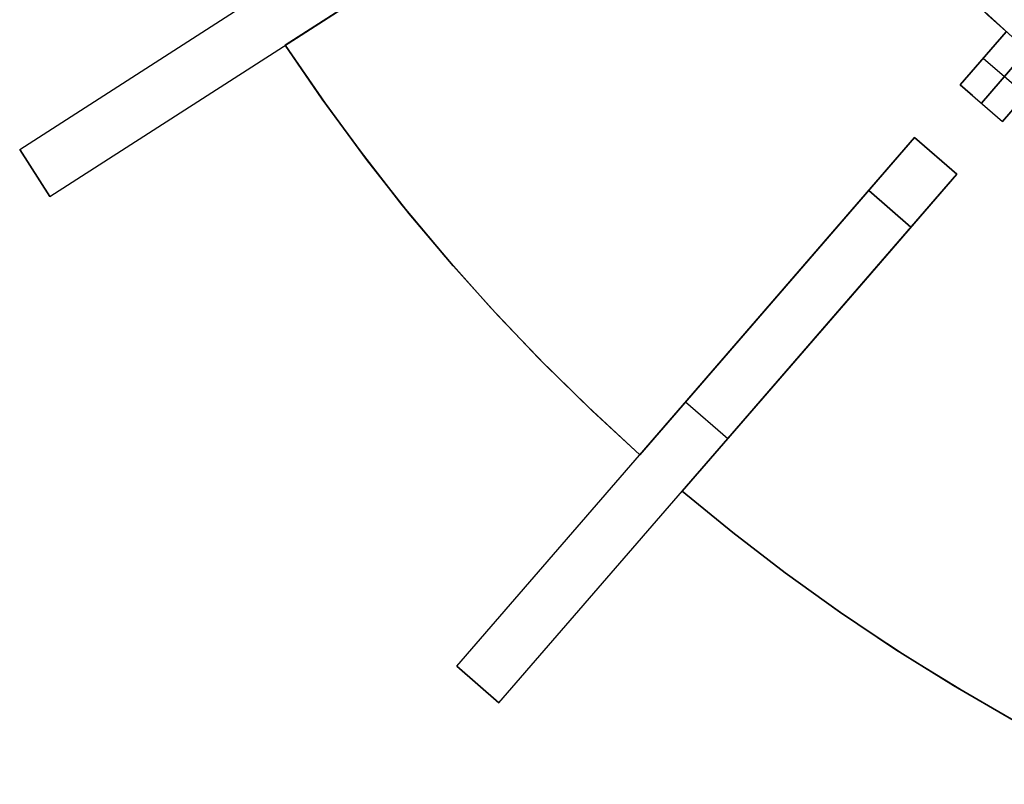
# Model space of a CAD drawing. Header units: millimetres. Extents: x 220 to 1240, y -2940 to -1929.
# Tile 1 of 59: x 298 to 509, y -2841 to -2677. Entities that reach past the tile are written whole.
import ezdxf

# ---------------------------------------------------------------- set-up
doc = ezdxf.new("R2010")
doc.units = ezdxf.units.MM

msp = doc.modelspace()

# ---------------------------------------------------------------- linework, layer by layer
at = {"extrusion": (1.51515e-05, -2.17846e-06, 1)}
msp.add_lwpolyline([(413.37, -2341.54), (410.35, -2352.55), (407.7, -2363.66), (405.44, -2374.86), (403.57, -2386.13), (402.09, -2397.46), (401.01, -2408.83), (400.32, -2420.23), (400.02, -2431.65), (400.12, -2443.08), (400.61, -2454.49), (401.5, -2465.88), (402.78, -2477.23), (404.46, -2488.53), (406.52, -2499.76), (408.97, -2510.92), (411.81, -2521.99), (415.03, -2532.95), (418.63, -2543.79), (422.59, -2554.5), (426.93, -2565.07), (431.63, -2575.48), (436.69, -2585.72), (442.1, -2595.78), (447.85, -2605.65), (453.95, -2615.32), (460.37, -2624.76), (467.12, -2633.98), (474.18, -2642.96), (481.55, -2651.69), (489.21, -2660.16), (497.17, -2668.36), (505.4, -2676.28), (513.9, -2683.91), (522.66, -2691.24), (531.67, -2698.26), (540.92, -2704.97), (550.4, -2711.35), (560.08, -2717.4), (569.98, -2723.11), (580.06, -2728.48), (590.33, -2733.49), (600.76, -2738.15), (611.34, -2742.44), (622.07, -2746.36), (632.93, -2749.91), (643.91, -2753.08), (654.98, -2755.87), (666.15, -2758.27), (677.4, -2760.29), (688.7, -2761.91), (700.06, -2763.15), (711.45, -2763.99), (722.87, -2764.43), (734.29, -2764.48), (745.71, -2764.13), (757.11, -2763.39), (768.47, -2762.26), (779.8, -2760.73), (791.06, -2758.81), (802.24, -2756.51), (813.35, -2753.81), (824.35, -2750.74), (835.24, -2747.28), (846, -2743.45), (856.62, -2739.25), (867.09, -2734.69), (877.4, -2729.76), (887.53, -2724.48), (897.47, -2718.86), (907.21, -2712.89), (916.74, -2706.59), (926.05, -2699.97), (935.12, -2693.02), (943.94, -2685.77), (952.51, -2678.21), (960.81, -2670.36), (968.84, -2662.23), (976.58, -2653.83), (984.02, -2645.17), (991.16, -2636.25), (997.99, -2627.09), (1004.49, -2617.7), (1010.67, -2608.09), (1016.51, -2598.27), (1022, -2588.26), (1027.15, -2578.06), (1031.94, -2567.69), (1036.37, -2557.16), (1040.43, -2546.48), (1044.12, -2535.67), (1047.43, -2524.74), (1050.36, -2513.7), (1052.91, -2502.56), (1055.08, -2491.34), (1056.85, -2480.06), (1058.23, -2468.72), (1059.22, -2457.34), (1059.81, -2445.93), (1060.01, -2434.51)], dxfattribs=at)
at = {"extrusion": (-1.51515e-05, 2.17846e-06, 1)}
for points in [[(1059.99, -2434.51), (1059.8, -2445.93), (1059.2, -2457.34), (1058.22, -2468.72), (1056.84, -2480.06), (1055.06, -2491.34), (1052.9, -2502.56), (1050.35, -2513.69), (1047.42, -2524.74), (1044.11, -2535.67), (1040.42, -2546.48), (1036.36, -2557.16), (1031.93, -2567.69), (1027.14, -2578.06), (1021.99, -2588.25), (1016.49, -2598.27), (1010.65, -2608.09), (1004.48, -2617.7), (997.97, -2627.09), (991.15, -2636.25), (984.01, -2645.16), (976.57, -2653.83), (968.83, -2662.23), (960.8, -2670.36), (952.5, -2678.21), (943.93, -2685.77), (935.11, -2693.02), (926.04, -2699.96), (916.73, -2706.59), (907.2, -2712.89), (897.46, -2718.86), (887.52, -2724.48), (877.39, -2729.76), (867.08, -2734.69), (856.61, -2739.25), (845.99, -2743.45), (835.22, -2747.28), (824.34, -2750.73), (813.33, -2753.81), (802.23, -2756.5), (791.04, -2758.81), (779.78, -2760.73), (768.46, -2762.26), (757.1, -2763.39), (745.7, -2764.13), (734.28, -2764.48), (722.85, -2764.43), (711.44, -2763.98), (700.05, -2763.15), (688.69, -2761.91), (677.38, -2760.29), (666.14, -2758.27), (654.97, -2755.87), (643.89, -2753.08), (632.92, -2749.91), (622.06, -2746.36), (611.33, -2742.43), (600.75, -2738.14), (590.31, -2733.49), (580.05, -2728.47), (569.97, -2723.11), (560.07, -2717.4), (550.38, -2711.35), (540.91, -2704.96), (531.66, -2698.26), (522.65, -2691.23), (513.89, -2683.9), (505.39, -2676.28), (497.15, -2668.36), (489.2, -2660.16), (481.53, -2651.69), (474.17, -2642.96), (467.1, -2633.98), (460.36, -2624.76), (453.93, -2615.31), (447.84, -2605.65), (442.09, -2595.78), (436.68, -2585.72), (431.62, -2575.48), (426.92, -2565.07), (422.58, -2554.5), (418.61, -2543.79), (415.02, -2532.95), (411.8, -2521.98), (408.96, -2510.92), (406.51, -2499.76), (404.45, -2488.53), (402.77, -2477.23), (401.49, -2465.88), (400.6, -2454.49), (400.11, -2443.07), (400.01, -2431.65), (400.3, -2420.23), (400.99, -2408.83), (402.08, -2397.46), (403.56, -2386.13), (405.43, -2374.86), (407.69, -2363.66), (410.33, -2352.55), (413.36, -2341.54)], [(1060, -2434.51), (1059.8, -2445.93), (1059.21, -2457.34), (1058.22, -2468.72), (1056.84, -2480.06), (1055.07, -2491.34), (1052.91, -2502.56), (1050.36, -2513.7), (1047.43, -2524.74), (1044.11, -2535.67), (1040.42, -2546.48), (1036.36, -2557.16), (1031.93, -2567.69), (1027.14, -2578.06), (1022, -2588.26), (1016.5, -2598.27), (1010.66, -2608.09), (1004.49, -2617.7), (997.98, -2627.09), (991.16, -2636.25), (984.02, -2645.17), (976.57, -2653.83), (968.83, -2662.23), (960.81, -2670.36), (952.51, -2678.21), (943.94, -2685.77), (935.12, -2693.02), (926.04, -2699.96), (916.74, -2706.59), (907.21, -2712.89), (897.47, -2718.86), (887.53, -2724.48), (877.4, -2729.76), (867.09, -2734.69), (856.62, -2739.25), (845.99, -2743.45), (835.23, -2747.28), (824.34, -2750.74), (813.34, -2753.81), (802.24, -2756.5), (791.05, -2758.81), (779.79, -2760.73), (768.47, -2762.26), (757.1, -2763.39), (745.7, -2764.13), (734.29, -2764.48), (722.86, -2764.43), (711.45, -2763.99), (700.06, -2763.15), (688.7, -2761.91), (677.39, -2760.29), (666.15, -2758.27), (654.98, -2755.87), (643.9, -2753.08), (632.93, -2749.91), (622.07, -2746.36), (611.34, -2742.44), (600.75, -2738.14), (590.32, -2733.49), (580.06, -2728.48), (569.97, -2723.11), (560.08, -2717.4), (550.39, -2711.35), (540.92, -2704.96), (531.67, -2698.26), (522.66, -2691.24), (513.9, -2683.91), (505.4, -2676.28), (497.16, -2668.36), (489.21, -2660.16), (481.54, -2651.69), (474.17, -2642.96), (467.11, -2633.98), (460.37, -2624.76), (453.94, -2615.32), (447.85, -2605.65), (442.1, -2595.78), (436.69, -2585.72), (431.63, -2575.48), (426.93, -2565.07), (422.59, -2554.5), (418.62, -2543.79), (415.03, -2532.95), (411.81, -2521.99), (408.97, -2510.92), (406.52, -2499.76), (404.45, -2488.53), (402.78, -2477.23), (401.5, -2465.88), (400.61, -2454.49), (400.11, -2443.08), (400.01, -2431.65), (400.31, -2420.23), (401, -2408.83), (402.09, -2397.46), (403.57, -2386.13), (405.44, -2374.86), (407.7, -2363.66), (410.34, -2352.55), (413.37, -2341.54)]]:
    msp.add_lwpolyline(points, dxfattribs=at)
for points in [[(400.45, -2451.68), (401.24, -2463.11), (402.43, -2474.5), (404.02, -2485.85), (406, -2497.13), (408.37, -2508.34), (411.12, -2519.46), (414.26, -2530.47), (417.78, -2541.37), (421.68, -2552.15), (425.95, -2562.78), (430.58, -2573.25), (435.58, -2583.56), (440.93, -2593.69), (446.63, -2603.62), (452.67, -2613.36), (459.04, -2622.87), (465.74, -2632.17), (472.76, -2641.22), (480.09, -2650.02), (487.72, -2658.56), (495.64, -2666.84), (503.85, -2674.83), (512.33, -2682.54)], [(400.45, -2451.68), (401.24, -2463.11), (402.43, -2474.5), (404.02, -2485.85), (406, -2497.13), (408.37, -2508.34), (411.12, -2519.46), (414.26, -2530.47), (417.78, -2541.37), (421.68, -2552.15), (425.95, -2562.78), (430.58, -2573.25), (435.58, -2583.56), (440.93, -2593.69), (446.63, -2603.62), (452.67, -2613.36), (459.04, -2622.87), (465.74, -2632.17), (472.76, -2641.22), (480.09, -2650.02), (487.72, -2658.56), (495.64, -2666.84), (503.85, -2674.83), (512.33, -2682.54)], [(513.9, -2683.91), (505.39, -2676.28), (497.16, -2668.36), (489.21, -2660.16), (481.54, -2651.69), (474.17, -2642.96), (467.11, -2633.98), (460.36, -2624.76), (453.94, -2615.32), (447.85, -2605.65), (442.09, -2595.78), (436.68, -2585.72), (431.63, -2575.48), (426.93, -2565.07), (422.59, -2554.5), (418.62, -2543.79), (415.02, -2532.95), (411.81, -2521.99), (408.97, -2510.92), (406.52, -2499.76), (404.45, -2488.53), (402.78, -2477.23), (401.49, -2465.88), (400.61, -2454.49)], [(297.72, -2705.19), (423.9, -2624.09)], [(304.2, -2715.28), (430.39, -2634.19)], [(354.71, -2682.82), (405.15, -2650.41)], [(405.15, -2650.41), (354.71, -2682.82)], [(354.71, -2682.82), (405.15, -2650.41)], [(405.15, -2650.41), (354.71, -2682.82)], [(354.71, -2682.82), (405.15, -2650.41)], [(405.15, -2650.41), (354.71, -2682.82)], [(509.36, -2679.98), (499.54, -2691.31)], [(499.54, -2691.31), (509.36, -2679.98)], [(430.8, -2770.64), (420.5, -2761.18), (410.38, -2751.28), (400.45, -2740.94), (390.76, -2730.17), (381.31, -2718.96), (372.13, -2707.33), (363.26, -2695.28), (354.71, -2682.82)], [(354.71, -2682.82), (363.26, -2695.28), (372.13, -2707.33), (381.31, -2718.96), (390.76, -2730.17), (400.45, -2740.94), (410.38, -2751.28), (420.5, -2761.18), (430.8, -2770.64)], [(430.8, -2770.64), (419.69, -2760.4), (409.03, -2749.91), (398.82, -2739.17), (389.07, -2728.22), (379.79, -2717.09), (370.97, -2705.79), (362.61, -2694.36), (354.71, -2682.82)], [(430.8, -2770.64), (419.69, -2760.4), (409.03, -2749.91), (398.82, -2739.17), (389.07, -2728.22), (379.79, -2717.09), (370.97, -2705.79), (362.61, -2694.36), (354.71, -2682.82)], [(354.71, -2682.82), (362.61, -2694.36), (370.97, -2705.79), (379.79, -2717.09), (389.07, -2728.22), (398.82, -2739.17), (409.03, -2749.91), (419.69, -2760.4), (430.8, -2770.64)], [(354.71, -2682.82), (362.61, -2694.36), (370.97, -2705.79), (379.79, -2717.09), (389.07, -2728.22), (398.82, -2739.17), (409.03, -2749.91), (419.69, -2760.4), (430.8, -2770.64)], [(430.8, -2770.64), (420.5, -2761.18), (410.38, -2751.28), (400.45, -2740.94), (390.76, -2730.17), (381.31, -2718.96), (372.13, -2707.33), (363.26, -2695.28), (354.71, -2682.82)], [(354.71, -2682.82), (362.61, -2694.36), (370.97, -2705.79), (379.79, -2717.09), (389.07, -2728.22), (398.82, -2739.17), (409.03, -2749.91), (419.69, -2760.4), (430.8, -2770.64)], [(354.71, -2682.82), (362.61, -2694.36), (370.97, -2705.79), (379.79, -2717.09), (389.07, -2728.22), (398.82, -2739.17), (409.03, -2749.91), (419.69, -2760.4), (430.8, -2770.64)], [(504.07, -2695.24), (513.9, -2683.91)], [(513.9, -2683.91), (504.07, -2695.24)], [(513.52, -2693.5), (504.45, -2685.64)], [(513.52, -2693.5), (504.45, -2685.64)], [(508.61, -2699.17), (518.43, -2687.83)], [(518.43, -2687.83), (508.61, -2699.17)], [(499.54, -2691.31), (508.61, -2699.17)], [(499.54, -2691.31), (508.61, -2699.17)], [(502.16, -2693.58), (499.54, -2691.31)], [(391.49, -2816.01), (489.72, -2702.65)], [(489.72, -2702.65), (470.07, -2725.32)], [(470.07, -2725.32), (489.72, -2702.65)], [(489.72, -2702.65), (470.07, -2725.32)], [(470.07, -2725.32), (489.72, -2702.65)], [(489.72, -2702.65), (470.07, -2725.32)], [(470.07, -2725.32), (489.72, -2702.65)], [(489.72, -2702.65), (498.78, -2710.51)], [(489.72, -2702.65), (498.78, -2710.51)], [(489.72, -2702.65), (498.78, -2710.51)], [(489.72, -2702.65), (498.78, -2710.51)], [(489.72, -2702.65), (498.78, -2710.51)], [(489.72, -2702.65), (498.78, -2710.51)], [(489.72, -2702.65), (498.78, -2710.51)], [(489.72, -2702.65), (498.78, -2710.51)], [(498.78, -2710.51), (489.72, -2702.65)], [(498.78, -2710.51), (489.72, -2702.65)], [(498.78, -2710.51), (489.72, -2702.65)], [(498.78, -2710.51), (489.72, -2702.65)], [(498.78, -2710.51), (489.72, -2702.65)], [(297.72, -2705.19), (304.2, -2715.28)], [(297.72, -2705.19), (304.2, -2715.28)], [(304.2, -2715.28), (297.72, -2705.19)], [(304.2, -2715.28), (297.72, -2705.19)], [(400.56, -2823.87), (498.78, -2710.51)], [(479.14, -2733.18), (498.78, -2710.51)], [(498.78, -2710.51), (479.14, -2733.18)], [(479.14, -2733.18), (498.78, -2710.51)], [(498.78, -2710.51), (479.14, -2733.18)], [(479.14, -2733.18), (498.78, -2710.51)], [(498.78, -2710.51), (479.14, -2733.18)], [(479.89, -2713.98), (488.96, -2721.84)], [(479.89, -2713.98), (488.96, -2721.84)], [(488.96, -2721.84), (479.89, -2713.98)], [(488.96, -2721.84), (479.89, -2713.98)], [(470.07, -2725.32), (430.8, -2770.64)], [(430.8, -2770.64), (470.07, -2725.32)], [(470.07, -2725.32), (430.8, -2770.64)], [(430.8, -2770.64), (470.07, -2725.32)], [(470.07, -2725.32), (430.8, -2770.64)], [(430.8, -2770.64), (470.07, -2725.32)], [(439.87, -2778.49), (479.14, -2733.18)], [(479.14, -2733.18), (439.87, -2778.49)], [(439.87, -2778.49), (479.14, -2733.18)], [(479.14, -2733.18), (439.87, -2778.49)], [(439.87, -2778.49), (479.14, -2733.18)], [(479.14, -2733.18), (439.87, -2778.49)], [(440.6, -2759.33), (449.67, -2767.19)], [(440.6, -2759.33), (449.67, -2767.19)], [(537.62, -2841.31), (525.07, -2835.14), (512.57, -2828.49), (500.14, -2821.37), (487.79, -2813.77), (475.57, -2805.68), (463.49, -2797.1), (451.58, -2788.04), (439.87, -2778.49)], [(537.62, -2841.31), (525.07, -2835.14), (512.57, -2828.49), (500.14, -2821.37), (487.79, -2813.77), (475.57, -2805.68), (463.49, -2797.1), (451.58, -2788.04), (439.87, -2778.49)], [(537.62, -2841.31), (524.07, -2834.63), (510.89, -2827.56), (498.07, -2820.13), (485.63, -2812.38), (473.59, -2804.31), (461.94, -2795.96), (450.7, -2787.34), (439.87, -2778.49)], [(537.62, -2841.31), (524.07, -2834.63), (510.89, -2827.56), (498.07, -2820.13), (485.63, -2812.38), (473.59, -2804.31), (461.94, -2795.96), (450.7, -2787.34), (439.87, -2778.49)], [(439.87, -2778.49), (450.7, -2787.34), (461.94, -2795.96), (473.59, -2804.31), (485.63, -2812.38), (498.07, -2820.13), (510.89, -2827.56), (524.07, -2834.63), (537.62, -2841.31)], [(439.87, -2778.49), (450.7, -2787.34), (461.94, -2795.96), (473.59, -2804.31), (485.63, -2812.38), (498.07, -2820.13), (510.89, -2827.56), (524.07, -2834.63), (537.62, -2841.31)], [(537.62, -2841.31), (525.07, -2835.14), (512.57, -2828.49), (500.14, -2821.37), (487.79, -2813.77), (475.57, -2805.68), (463.49, -2797.1), (451.58, -2788.04), (439.87, -2778.49)], [(439.87, -2778.49), (450.7, -2787.34), (461.94, -2795.96), (473.59, -2804.31), (485.63, -2812.38), (498.07, -2820.13), (510.89, -2827.56), (524.07, -2834.63), (537.62, -2841.31)], [(439.87, -2778.49), (450.7, -2787.34), (461.94, -2795.96), (473.59, -2804.31), (485.63, -2812.38), (498.07, -2820.13), (510.89, -2827.56), (524.07, -2834.63), (537.62, -2841.31)], [(391.49, -2816.01), (400.56, -2823.87)], [(391.49, -2816.01), (400.56, -2823.87)], [(400.56, -2823.87), (391.49, -2816.01)], [(400.56, -2823.87), (391.49, -2816.01)]]:
    msp.add_lwpolyline(points)
at = {"extrusion": (0.75575, -0.654861, -2.11498e-15)}
msp.add_lwpolyline([(-1661.83, -498), (-1663.88, -497.97), (-1665.92, -497.87), (-1667.97, -497.69), (-1670, -497.45), (-1672.02, -497.13), (-1674.04, -496.75), (-1676.04, -496.3), (-1678.02, -495.78), (-1679.98, -495.19), (-1681.92, -494.54), (-1683.84, -493.82), (-1685.73, -493.04), (-1687.6, -492.19), (-1689.43, -491.28), (-1691.24, -490.3), (-1693, -489.27), (-1694.74, -488.18), (-1696.43, -487.02), (-1698.08, -485.81), (-1699.7, -484.55), (-1701.26, -483.23), (-1702.78, -481.86), (-1704.26, -480.43), (-1705.68, -478.96), (-1707.05, -477.44), (-1708.37, -475.87), (-1709.64, -474.26), (-1710.85, -472.61), (-1712, -470.91), (-1713.1, -469.18), (-1714.13, -467.41), (-1715.1, -465.61), (-1716.01, -463.77), (-1716.86, -461.91), (-1717.65, -460.02), (-1718.37, -458.1), (-1719.02, -456.16), (-1719.6, -454.19), (-1720.12, -452.21), (-1720.57, -450.21), (-1720.96, -448.2), (-1721.27, -446.17), (-1721.52, -444.14), (-1721.69, -442.1), (-1721.79, -440.05), (-1721.83, -438)], dxfattribs=at)
at = {"extrusion": (0.75575, -0.654861, 6.3543e-15)}
msp.add_lwpolyline([(-1721.83, 161.99), (-1721.79, 164.04), (-1721.69, 166.09), (-1721.52, 168.13), (-1721.27, 170.16), (-1720.96, 172.19), (-1720.57, 174.2), (-1720.12, 176.2), (-1719.6, 178.18), (-1719.02, 180.15), (-1718.37, 182.09), (-1717.65, 184.01), (-1716.86, 185.9), (-1716.01, 187.76), (-1715.1, 189.6), (-1714.13, 191.4), (-1713.1, 193.17), (-1712, 194.9), (-1710.85, 196.6), (-1709.64, 198.25), (-1708.37, 199.86), (-1707.05, 201.43), (-1705.68, 202.95), (-1704.26, 204.42), (-1702.78, 205.85), (-1701.26, 207.22), (-1699.7, 208.54), (-1698.08, 209.8), (-1696.43, 211.01), (-1694.74, 212.17), (-1693, 213.26), (-1691.24, 214.29), (-1689.43, 215.27), (-1687.6, 216.18), (-1685.73, 217.03), (-1683.84, 217.81), (-1681.92, 218.53), (-1679.98, 219.18), (-1678.02, 219.77), (-1676.04, 220.29), (-1674.04, 220.74), (-1672.02, 221.12), (-1670, 221.44), (-1667.97, 221.68), (-1665.92, 221.86), (-1663.88, 221.96), (-1661.83, 221.99)], dxfattribs=at)
at = {"extrusion": (0.75575, -0.654861, -3.76285e-15)}
msp.add_lwpolyline([(-1661.83, -498), (-1663.88, -497.97), (-1665.92, -497.87), (-1667.97, -497.69), (-1670, -497.45), (-1672.02, -497.13), (-1674.04, -496.75), (-1676.04, -496.3), (-1678.02, -495.78), (-1679.98, -495.19), (-1681.92, -494.54), (-1683.84, -493.82), (-1685.73, -493.04), (-1687.6, -492.19), (-1689.43, -491.28), (-1691.24, -490.3), (-1693, -489.27), (-1694.74, -488.18), (-1696.43, -487.02), (-1698.08, -485.81), (-1699.7, -484.55), (-1701.26, -483.23), (-1702.78, -481.86), (-1704.26, -480.43), (-1705.68, -478.96), (-1707.05, -477.44), (-1708.37, -475.87), (-1709.64, -474.26), (-1710.85, -472.61), (-1712, -470.91), (-1713.1, -469.18), (-1714.13, -467.41), (-1715.1, -465.61), (-1716.01, -463.77), (-1716.86, -461.91), (-1717.65, -460.02), (-1718.37, -458.1), (-1719.02, -456.16), (-1719.6, -454.19), (-1720.12, -452.21), (-1720.57, -450.21), (-1720.96, -448.2), (-1721.27, -446.17), (-1721.52, -444.14), (-1721.69, -442.1), (-1721.79, -440.05), (-1721.83, -438)], dxfattribs=at)
at = {"extrusion": (0.75575, -0.654861, 1.51967e-15)}
msp.add_lwpolyline([(-1721.83, 161.99), (-1721.79, 164.04), (-1721.69, 166.09), (-1721.52, 168.13), (-1721.27, 170.16), (-1720.96, 172.19), (-1720.57, 174.2), (-1720.12, 176.2), (-1719.6, 178.18), (-1719.02, 180.15), (-1718.37, 182.09), (-1717.65, 184.01), (-1716.86, 185.9), (-1716.01, 187.76), (-1715.1, 189.6), (-1714.13, 191.4), (-1713.1, 193.17), (-1712, 194.9), (-1710.85, 196.6), (-1709.64, 198.25), (-1708.37, 199.86), (-1707.05, 201.43), (-1705.68, 202.95), (-1704.26, 204.42), (-1702.78, 205.85), (-1701.26, 207.22), (-1699.7, 208.54), (-1698.08, 209.8), (-1696.43, 211.01), (-1694.74, 212.17), (-1693, 213.26), (-1691.24, 214.29), (-1689.43, 215.27), (-1687.6, 216.18), (-1685.73, 217.03), (-1683.84, 217.81), (-1681.92, 218.53), (-1679.98, 219.18), (-1678.02, 219.77), (-1676.04, 220.29), (-1674.04, 220.74), (-1672.02, 221.12), (-1670, 221.44), (-1667.97, 221.68), (-1665.92, 221.86), (-1663.88, 221.96), (-1661.83, 221.99)], dxfattribs=at)
at = {"extrusion": (-0.540641, 0.841254, 2.29188e-15)}
msp.add_lwpolyline([(1137.08, 311.99), (1139.64, 311.95), (1142.2, 311.82), (1144.75, 311.6), (1147.29, 311.3), (1149.82, 310.9), (1152.34, 310.43), (1154.84, 309.86), (1157.31, 309.21), (1159.77, 308.48), (1162.2, 307.66), (1164.59, 306.77), (1166.96, 305.79), (1169.29, 304.73), (1171.58, 303.59), (1173.84, 302.37), (1176.05, 301.08), (1178.21, 299.71), (1180.33, 298.27), (1182.4, 296.76), (1184.41, 295.17), (1186.37, 293.52), (1188.27, 291.81), (1190.11, 290.03), (1191.89, 288.19), (1193.61, 286.29), (1195.26, 284.33), (1196.84, 282.31), (1198.35, 280.25), (1199.79, 278.13), (1201.16, 275.96), (1202.45, 273.75), (1203.67, 271.5), (1204.81, 269.21), (1205.87, 266.88), (1206.85, 264.51), (1207.75, 262.11), (1208.57, 259.68), (1209.3, 257.23), (1209.95, 254.75), (1210.51, 252.25), (1210.99, 249.74), (1211.38, 247.21), (1211.69, 244.66), (1211.9, 242.11), (1212.04, 239.56), (1212.08, 236.99)], dxfattribs=at)
at = {"extrusion": (-0.540641, 0.841254, 1.86565e-15)}
msp.add_lwpolyline([(1212.08, -513.01), (1212.04, -515.57), (1211.9, -518.12), (1211.69, -520.67), (1211.38, -523.22), (1210.99, -525.75), (1210.51, -528.26), (1209.95, -530.76), (1209.3, -533.24), (1208.57, -535.69), (1207.75, -538.12), (1206.85, -540.52), (1205.87, -542.89), (1204.81, -545.22), (1203.67, -547.51), (1202.45, -549.76), (1201.16, -551.97), (1199.79, -554.14), (1198.35, -556.26), (1196.84, -558.32), (1195.26, -560.34), (1193.61, -562.3), (1191.89, -564.2), (1190.11, -566.04), (1188.27, -567.82), (1186.37, -569.53), (1184.41, -571.18), (1182.4, -572.77), (1180.33, -574.28), (1178.21, -575.72), (1176.05, -577.09), (1173.84, -578.38), (1171.58, -579.6), (1169.29, -580.74), (1166.96, -581.8), (1164.59, -582.78), (1162.2, -583.67), (1159.77, -584.49), (1157.31, -585.22), (1154.84, -585.87), (1152.34, -586.44), (1149.82, -586.91), (1147.29, -587.31), (1144.75, -587.61), (1142.2, -587.83), (1139.64, -587.96), (1137.08, -588.01)], dxfattribs=at)
at = {"extrusion": (0.75575, -0.654861, -1.74516e-14)}
msp.add_lwpolyline([(-1721.83, -438), (-1721.79, -440.05), (-1721.69, -442.1), (-1721.52, -444.14), (-1721.27, -446.17), (-1720.96, -448.2), (-1720.57, -450.21), (-1720.12, -452.21), (-1719.6, -454.19), (-1719.02, -456.16), (-1718.37, -458.1), (-1717.65, -460.02), (-1716.86, -461.91), (-1716.01, -463.77), (-1715.1, -465.61), (-1714.13, -467.41), (-1713.1, -469.18), (-1712, -470.91), (-1710.85, -472.61), (-1709.64, -474.26), (-1708.37, -475.87), (-1707.05, -477.44), (-1705.68, -478.96), (-1704.26, -480.43), (-1702.78, -481.86), (-1701.26, -483.23), (-1699.7, -484.55), (-1698.08, -485.81), (-1696.43, -487.02), (-1694.74, -488.18), (-1693, -489.27), (-1691.24, -490.3), (-1689.43, -491.28), (-1687.6, -492.19), (-1685.73, -493.04), (-1683.84, -493.82), (-1681.92, -494.54), (-1679.98, -495.19), (-1678.02, -495.78), (-1676.04, -496.3), (-1674.04, -496.75), (-1672.02, -497.13), (-1670, -497.45), (-1667.97, -497.69), (-1665.92, -497.87), (-1663.88, -497.97), (-1661.83, -498)], dxfattribs=at)
at = {"extrusion": (0.75575, -0.654861, 1.77269e-15)}
msp.add_lwpolyline([(-1661.83, 221.99), (-1663.88, 221.96), (-1665.92, 221.86), (-1667.97, 221.68), (-1670, 221.44), (-1672.02, 221.12), (-1674.04, 220.74), (-1676.04, 220.29), (-1678.02, 219.77), (-1679.98, 219.18), (-1681.92, 218.53), (-1683.84, 217.81), (-1685.73, 217.03), (-1687.6, 216.18), (-1689.43, 215.27), (-1691.24, 214.29), (-1693, 213.26), (-1694.74, 212.17), (-1696.43, 211.01), (-1698.08, 209.8), (-1699.7, 208.54), (-1701.26, 207.22), (-1702.78, 205.85), (-1704.26, 204.42), (-1705.68, 202.95), (-1707.05, 201.43), (-1708.37, 199.86), (-1709.64, 198.25), (-1710.85, 196.6), (-1712, 194.9), (-1713.1, 193.17), (-1714.13, 191.4), (-1715.1, 189.6), (-1716.01, 187.76), (-1716.86, 185.9), (-1717.65, 184.01), (-1718.37, 182.09), (-1719.02, 180.15), (-1719.6, 178.18), (-1720.12, 176.2), (-1720.57, 174.2), (-1720.96, 172.19), (-1721.27, 170.16), (-1721.52, 168.13), (-1721.69, 166.09), (-1721.79, 164.04), (-1721.83, 161.99)], dxfattribs=at)
at = {"extrusion": (-0.540641, 0.841254, -4.20316e-15)}
msp.add_lwpolyline([(1212.08, 236.99), (1212.04, 239.56), (1211.9, 242.11), (1211.69, 244.66), (1211.38, 247.21), (1210.99, 249.74), (1210.51, 252.25), (1209.95, 254.75), (1209.3, 257.23), (1208.57, 259.68), (1207.75, 262.11), (1206.85, 264.51), (1205.87, 266.88), (1204.81, 269.21), (1203.67, 271.5), (1202.45, 273.75), (1201.16, 275.96), (1199.79, 278.13), (1198.35, 280.25), (1196.84, 282.31), (1195.26, 284.33), (1193.61, 286.29), (1191.89, 288.19), (1190.11, 290.03), (1188.27, 291.81), (1186.37, 293.52), (1184.41, 295.17), (1182.4, 296.76), (1180.33, 298.27), (1178.21, 299.71), (1176.05, 301.08), (1173.84, 302.37), (1171.58, 303.59), (1169.29, 304.73), (1166.96, 305.79), (1164.59, 306.77), (1162.2, 307.66), (1159.77, 308.48), (1157.31, 309.21), (1154.84, 309.86), (1152.34, 310.43), (1149.82, 310.9), (1147.29, 311.3), (1144.75, 311.6), (1142.2, 311.82), (1139.64, 311.95), (1137.08, 311.99)], dxfattribs=at)
at = {"extrusion": (-0.540641, 0.841254, -5.61781e-16)}
msp.add_lwpolyline([(1137.08, -588.01), (1139.64, -587.96), (1142.2, -587.83), (1144.75, -587.61), (1147.29, -587.31), (1149.82, -586.91), (1152.34, -586.44), (1154.84, -585.87), (1157.31, -585.22), (1159.77, -584.49), (1162.2, -583.67), (1164.59, -582.78), (1166.96, -581.8), (1169.29, -580.74), (1171.58, -579.6), (1173.84, -578.38), (1176.05, -577.09), (1178.21, -575.72), (1180.33, -574.28), (1182.4, -572.77), (1184.41, -571.18), (1186.37, -569.53), (1188.27, -567.82), (1190.11, -566.04), (1191.89, -564.2), (1193.61, -562.3), (1195.26, -560.34), (1196.84, -558.32), (1198.35, -556.26), (1199.79, -554.14), (1201.16, -551.97), (1202.45, -549.76), (1203.67, -547.51), (1204.81, -545.22), (1205.87, -542.89), (1206.85, -540.52), (1207.75, -538.12), (1208.57, -535.69), (1209.3, -533.24), (1209.95, -530.76), (1210.51, -528.26), (1210.99, -525.75), (1211.38, -523.22), (1211.69, -520.67), (1211.9, -518.12), (1212.04, -515.57), (1212.08, -513.01)], dxfattribs=at)
at = {"extrusion": (-0.540641, 0.841254, 1.43875e-14)}
msp.add_lwpolyline([(1212.08, 236.99), (1212.04, 239.56), (1211.9, 242.11), (1211.69, 244.66), (1211.38, 247.21), (1210.99, 249.74), (1210.51, 252.25), (1209.95, 254.75), (1209.3, 257.23), (1208.57, 259.68), (1207.75, 262.11), (1206.85, 264.51), (1205.87, 266.88), (1204.81, 269.21), (1203.67, 271.5), (1202.45, 273.75), (1201.16, 275.96), (1199.79, 278.13), (1198.35, 280.25), (1196.84, 282.31), (1195.26, 284.33), (1193.61, 286.29), (1191.89, 288.19), (1190.11, 290.03), (1188.27, 291.81), (1186.37, 293.52), (1184.41, 295.17), (1182.4, 296.76), (1180.33, 298.27), (1178.21, 299.71), (1176.05, 301.08), (1173.84, 302.37), (1171.58, 303.59), (1169.29, 304.73), (1166.96, 305.79), (1164.59, 306.77), (1162.2, 307.66), (1159.77, 308.48), (1157.31, 309.21), (1154.84, 309.86), (1152.34, 310.43), (1149.82, 310.9), (1147.29, 311.3), (1144.75, 311.6), (1142.2, 311.82), (1139.64, 311.95), (1137.08, 311.99)], dxfattribs=at)
at = {"extrusion": (-0.540641, 0.841254, -1.68181e-14)}
msp.add_lwpolyline([(1137.08, -588.01), (1139.64, -587.96), (1142.2, -587.83), (1144.75, -587.61), (1147.29, -587.31), (1149.82, -586.91), (1152.34, -586.44), (1154.84, -585.87), (1157.31, -585.22), (1159.77, -584.49), (1162.2, -583.67), (1164.59, -582.78), (1166.96, -581.8), (1169.29, -580.74), (1171.58, -579.6), (1173.84, -578.38), (1176.05, -577.09), (1178.21, -575.72), (1180.33, -574.28), (1182.4, -572.77), (1184.41, -571.18), (1186.37, -569.53), (1188.27, -567.82), (1190.11, -566.04), (1191.89, -564.2), (1193.61, -562.3), (1195.26, -560.34), (1196.84, -558.32), (1198.35, -556.26), (1199.79, -554.14), (1201.16, -551.97), (1202.45, -549.76), (1203.67, -547.51), (1204.81, -545.22), (1205.87, -542.89), (1206.85, -540.52), (1207.75, -538.12), (1208.57, -535.69), (1209.3, -533.24), (1209.95, -530.76), (1210.51, -528.26), (1210.99, -525.75), (1211.38, -523.22), (1211.69, -520.67), (1211.9, -518.12), (1212.04, -515.57), (1212.08, -513.01)], dxfattribs=at)
at = {"extrusion": (1, 0, 0)}
for points in [[(-2682.82, -12.01), (-2682.82, 0)], [(-2682.82, 119.99), (-2682.82, 131.99)], [(-2682.82, -408), (-2682.82, -396.01)], [(-2702.65, -438), (-2702.65, -408)], [(-2702.65, -396.01), (-2702.65, -12.01)], [(-2702.65, 0), (-2702.65, 119.99)], [(-2702.65, 131.99), (-2702.65, 161.99)], [(-2706.58, -408), (-2706.58, -438)], [(-2706.58, -12.01), (-2706.58, -396.01)], [(-2706.58, 119.99), (-2706.58, 0)], [(-2706.58, 161.99), (-2706.58, 131.99)], [(-2710.51, -408), (-2710.51, -438)], [(-2710.51, -12.01), (-2710.51, -396.01)], [(-2710.51, 119.99), (-2710.51, 0)], [(-2710.51, 161.99), (-2710.51, 131.99)], [(-2725.32, 332.31), (-2725.32, 131.99)], [(-2725.32, 119.99), (-2725.32, 0)], [(-2725.32, -12.01), (-2725.32, -396.01)], [(-2725.32, -408), (-2725.32, -608.32)], [(-2733.18, 332.31), (-2733.18, 131.99)], [(-2733.18, 119.99), (-2733.18, 0)], [(-2733.18, -12.01), (-2733.18, -396.01)], [(-2733.18, -408), (-2733.18, -608.32)], [(-2770.64, -12.01), (-2770.64, 0)], [(-2770.64, 119.99), (-2770.64, 131.99)], [(-2770.64, -408), (-2770.64, -396.01)], [(-2778.49, -12.01), (-2778.49, 0)], [(-2778.49, 119.99), (-2778.49, 131.99)], [(-2778.49, -408), (-2778.49, -396.01)], [(-2816.01, 236.99), (-2816.01, -513.01)], [(-2819.94, -513.01), (-2819.94, 236.99)], [(-2823.87, -513.01), (-2823.87, 236.99)]]:
    msp.add_lwpolyline(points, dxfattribs=at)
at = {"extrusion": (0.75575, -0.654861, 4.24859e-16)}
msp.add_lwpolyline([(-1706.83, 401.99), (-1707.85, 401.98), (-1708.88, 401.93), (-1709.9, 401.84), (-1710.91, 401.72), (-1711.93, 401.56), (-1712.93, 401.37), (-1713.93, 401.14), (-1714.92, 400.88), (-1715.91, 400.59), (-1716.88, 400.26), (-1717.84, 399.9), (-1718.78, 399.51), (-1719.71, 399.09), (-1720.63, 398.63), (-1721.53, 398.14), (-1722.42, 397.63), (-1723.28, 397.08), (-1724.13, 396.5), (-1724.96, 395.9), (-1725.76, 395.27), (-1726.55, 394.61), (-1727.31, 393.92), (-1728.04, 393.21), (-1728.76, 392.47), (-1729.44, 391.71), (-1730.1, 390.93), (-1730.73, 390.12), (-1731.34, 389.3), (-1731.92, 388.45), (-1732.46, 387.58), (-1732.98, 386.7), (-1733.47, 385.8), (-1733.92, 384.88), (-1734.35, 383.95), (-1734.74, 383), (-1735.1, 382.04), (-1735.42, 381.07), (-1735.72, 380.09), (-1735.98, 379.1), (-1736.2, 378.1), (-1736.39, 377.09), (-1736.55, 376.08), (-1736.67, 375.06), (-1736.76, 374.04), (-1736.81, 373.02), (-1736.83, 371.99)], dxfattribs=at)
at = {"extrusion": (0.75575, -0.654861, -1.4845e-14)}
msp.add_lwpolyline([(-1736.83, -648.01), (-1736.81, -649.03), (-1736.76, -650.05), (-1736.67, -651.07), (-1736.55, -652.09), (-1736.39, -653.1), (-1736.2, -654.11), (-1735.98, -655.11), (-1735.72, -656.1), (-1735.42, -657.08), (-1735.1, -658.05), (-1734.74, -659.01), (-1734.35, -659.96), (-1733.92, -660.89), (-1733.47, -661.81), (-1732.98, -662.71), (-1732.46, -663.59), (-1731.92, -664.46), (-1731.34, -665.31), (-1730.73, -666.13), (-1730.1, -666.94), (-1729.44, -667.72), (-1728.76, -668.48), (-1728.04, -669.22), (-1727.31, -669.93), (-1726.55, -670.62), (-1725.76, -671.28), (-1724.96, -671.91), (-1724.13, -672.51), (-1723.28, -673.09), (-1722.42, -673.64), (-1721.53, -674.15), (-1720.63, -674.64), (-1719.71, -675.1), (-1718.78, -675.52), (-1717.84, -675.91), (-1716.88, -676.27), (-1715.91, -676.6), (-1714.92, -676.89), (-1713.93, -677.15), (-1712.93, -677.38), (-1711.93, -677.57), (-1710.91, -677.73), (-1709.9, -677.85), (-1708.88, -677.94), (-1707.85, -677.99), (-1706.83, -678.01)], dxfattribs=at)
at = {"extrusion": (0.75575, -0.654861, 8.29126e-15)}
msp.add_lwpolyline([(-1736.83, 371.99), (-1736.81, 373.02), (-1736.76, 374.04), (-1736.67, 375.06), (-1736.55, 376.08), (-1736.39, 377.09), (-1736.2, 378.1), (-1735.98, 379.1), (-1735.72, 380.09), (-1735.42, 381.07), (-1735.1, 382.04), (-1734.74, 383), (-1734.35, 383.95), (-1733.92, 384.88), (-1733.47, 385.8), (-1732.98, 386.7), (-1732.46, 387.58), (-1731.92, 388.45), (-1731.34, 389.3), (-1730.73, 390.12), (-1730.1, 390.93), (-1729.44, 391.71), (-1728.76, 392.47), (-1728.04, 393.21), (-1727.31, 393.92), (-1726.55, 394.61), (-1725.76, 395.27), (-1724.96, 395.9), (-1724.13, 396.5), (-1723.28, 397.08), (-1722.42, 397.63), (-1721.53, 398.14), (-1720.63, 398.63), (-1719.71, 399.09), (-1718.78, 399.51), (-1717.84, 399.9), (-1716.88, 400.26), (-1715.91, 400.59), (-1714.92, 400.88), (-1713.93, 401.14), (-1712.93, 401.37), (-1711.93, 401.56), (-1710.91, 401.72), (-1709.9, 401.84), (-1708.88, 401.93), (-1707.85, 401.98), (-1706.83, 401.99)], dxfattribs=at)
at = {"extrusion": (0.75575, -0.654861, -4.38904e-15)}
msp.add_lwpolyline([(-1706.83, -678.01), (-1707.85, -677.99), (-1708.88, -677.94), (-1709.9, -677.85), (-1710.91, -677.73), (-1711.93, -677.57), (-1712.93, -677.38), (-1713.93, -677.15), (-1714.92, -676.89), (-1715.91, -676.6), (-1716.88, -676.27), (-1717.84, -675.91), (-1718.78, -675.52), (-1719.71, -675.1), (-1720.63, -674.64), (-1721.53, -674.15), (-1722.42, -673.64), (-1723.28, -673.09), (-1724.13, -672.51), (-1724.96, -671.91), (-1725.76, -671.28), (-1726.55, -670.62), (-1727.31, -669.93), (-1728.04, -669.22), (-1728.76, -668.48), (-1729.44, -667.72), (-1730.1, -666.94), (-1730.73, -666.13), (-1731.34, -665.31), (-1731.92, -664.46), (-1732.46, -663.59), (-1732.98, -662.71), (-1733.47, -661.81), (-1733.92, -660.89), (-1734.35, -659.96), (-1734.74, -659.01), (-1735.1, -658.05), (-1735.42, -657.08), (-1735.72, -656.1), (-1735.98, -655.11), (-1736.2, -654.11), (-1736.39, -653.1), (-1736.55, -652.09), (-1736.67, -651.07), (-1736.76, -650.05), (-1736.81, -649.03), (-1736.83, -648.01)], dxfattribs=at)
at = {"extrusion": (0.75575, -0.654861, -8.93107e-15)}
msp.add_lwpolyline([(-1736.83, 371.99), (-1736.81, 373.02), (-1736.76, 374.04), (-1736.67, 375.06), (-1736.55, 376.08), (-1736.39, 377.09), (-1736.2, 378.1), (-1735.98, 379.1), (-1735.72, 380.09), (-1735.42, 381.07), (-1735.1, 382.04), (-1734.74, 383), (-1734.35, 383.95), (-1733.92, 384.88), (-1733.47, 385.8), (-1732.98, 386.7), (-1732.46, 387.58), (-1731.92, 388.45), (-1731.34, 389.3), (-1730.73, 390.12), (-1730.1, 390.93), (-1729.44, 391.71), (-1728.76, 392.47), (-1728.04, 393.21), (-1727.31, 393.92), (-1726.55, 394.61), (-1725.76, 395.27), (-1724.96, 395.9), (-1724.13, 396.5), (-1723.28, 397.08), (-1722.42, 397.63), (-1721.53, 398.14), (-1720.63, 398.63), (-1719.71, 399.09), (-1718.78, 399.51), (-1717.84, 399.9), (-1716.88, 400.26), (-1715.91, 400.59), (-1714.92, 400.88), (-1713.93, 401.14), (-1712.93, 401.37), (-1711.93, 401.56), (-1710.91, 401.72), (-1709.9, 401.84), (-1708.88, 401.93), (-1707.85, 401.98), (-1706.83, 401.99)], dxfattribs=at)
at = {"extrusion": (0.75575, -0.654861, 1.08537e-14)}
msp.add_lwpolyline([(-1706.83, -678.01), (-1707.85, -677.99), (-1708.88, -677.94), (-1709.9, -677.85), (-1710.91, -677.73), (-1711.93, -677.57), (-1712.93, -677.38), (-1713.93, -677.15), (-1714.92, -676.89), (-1715.91, -676.6), (-1716.88, -676.27), (-1717.84, -675.91), (-1718.78, -675.52), (-1719.71, -675.1), (-1720.63, -674.64), (-1721.53, -674.15), (-1722.42, -673.64), (-1723.28, -673.09), (-1724.13, -672.51), (-1724.96, -671.91), (-1725.76, -671.28), (-1726.55, -670.62), (-1727.31, -669.93), (-1728.04, -669.22), (-1728.76, -668.48), (-1729.44, -667.72), (-1730.1, -666.94), (-1730.73, -666.13), (-1731.34, -665.31), (-1731.92, -664.46), (-1732.46, -663.59), (-1732.98, -662.71), (-1733.47, -661.81), (-1733.92, -660.89), (-1734.35, -659.96), (-1734.74, -659.01), (-1735.1, -658.05), (-1735.42, -657.08), (-1735.72, -656.1), (-1735.98, -655.11), (-1736.2, -654.11), (-1736.39, -653.1), (-1736.55, -652.09), (-1736.67, -651.07), (-1736.76, -650.05), (-1736.81, -649.03), (-1736.83, -648.01)], dxfattribs=at)
at = {"extrusion": (0, 1, 0)}
for points in [[(-297.72, 236.99), (-297.72, -513.01)], [(-300.96, -513.01), (-300.96, 236.99)], [(-304.2, -513.01), (-304.2, 236.99)]]:
    msp.add_lwpolyline(points, dxfattribs=at)
at = {"extrusion": (0.75575, -0.654861, -4.73821e-15)}
msp.add_lwpolyline([(-1796.83, -588.01), (-1794.78, -588.04), (-1792.74, -588.14), (-1790.69, -588.32), (-1788.66, -588.56), (-1786.64, -588.88), (-1784.62, -589.26), (-1782.62, -589.71), (-1780.64, -590.23), (-1778.68, -590.82), (-1776.74, -591.47), (-1774.82, -592.19), (-1772.93, -592.97), (-1771.06, -593.82), (-1769.23, -594.73), (-1767.42, -595.71), (-1765.65, -596.74), (-1763.92, -597.83), (-1762.23, -598.99), (-1760.58, -600.2), (-1758.96, -601.46), (-1757.4, -602.78), (-1755.88, -604.15), (-1754.4, -605.58), (-1752.98, -607.05), (-1751.61, -608.57), (-1750.29, -610.14), (-1749.02, -611.75), (-1747.81, -613.4), (-1746.66, -615.1), (-1745.56, -616.83), (-1744.53, -618.6), (-1743.56, -620.4), (-1742.65, -622.24), (-1741.8, -624.1), (-1741.01, -625.99), (-1740.29, -627.91), (-1739.64, -629.85), (-1739.05, -631.82), (-1738.54, -633.8), (-1738.08, -635.8), (-1737.7, -637.81), (-1737.39, -639.84), (-1737.14, -641.87), (-1736.97, -643.91), (-1736.86, -645.96), (-1736.83, -648.01)], dxfattribs=at)
at = {"extrusion": (0.75575, -0.654861, -1.47599e-14)}
msp.add_lwpolyline([(-1736.83, 371.99), (-1736.84, 370.66), (-1736.89, 369.32), (-1736.97, 367.97), (-1737.07, 366.6), (-1737.21, 365.23), (-1737.38, 363.85), (-1737.59, 362.47), (-1737.83, 361.08), (-1738.11, 359.68), (-1738.42, 358.28), (-1738.76, 356.89), (-1739.15, 355.49), (-1739.56, 354.09), (-1740.02, 352.69), (-1740.51, 351.3), (-1741.04, 349.91), (-1741.61, 348.53), (-1742.21, 347.15), (-1742.85, 345.79), (-1743.53, 344.44), (-1744.25, 343.1), (-1745, 341.77), (-1745.79, 340.46), (-1746.61, 339.16), (-1747.47, 337.89), (-1748.36, 336.63), (-1749.29, 335.39), (-1750.25, 334.18), (-1751.24, 332.99), (-1752.27, 331.82), (-1753.32, 330.68), (-1754.4, 329.57), (-1755.52, 328.48), (-1756.66, 327.43), (-1757.82, 326.41), (-1759.01, 325.41), (-1760.23, 324.45), (-1761.46, 323.53), (-1762.72, 322.63), (-1764, 321.78), (-1765.29, 320.95), (-1766.6, 320.16), (-1767.93, 319.41), (-1769.27, 318.7), (-1770.63, 318.02), (-1771.99, 317.38), (-1773.36, 316.77), (-1774.74, 316.21), (-1776.13, 315.68), (-1777.53, 315.19), (-1778.92, 314.73), (-1780.32, 314.31), (-1781.72, 313.93), (-1783.12, 313.58), (-1784.52, 313.27), (-1785.91, 313), (-1787.3, 312.76), (-1788.69, 312.55), (-1790.07, 312.38), (-1791.44, 312.24), (-1792.8, 312.13), (-1794.16, 312.05), (-1795.5, 312.01), (-1796.83, 311.99)], dxfattribs=at)
at = {"extrusion": (0.75575, -0.654861, -4.44929e-15)}
msp.add_lwpolyline([(-1736.83, 371.99), (-1736.86, 369.95), (-1736.97, 367.9), (-1737.14, 365.86), (-1737.39, 363.83), (-1737.7, 361.8), (-1738.08, 359.79), (-1738.54, 357.79), (-1739.05, 355.81), (-1739.64, 353.84), (-1740.29, 351.9), (-1741.01, 349.98), (-1741.8, 348.09), (-1742.65, 346.23), (-1743.56, 344.39), (-1744.53, 342.59), (-1745.56, 340.82), (-1746.66, 339.09), (-1747.81, 337.39), (-1749.02, 335.74), (-1750.29, 334.13), (-1751.61, 332.56), (-1752.98, 331.04), (-1754.4, 329.57), (-1755.88, 328.14), (-1757.4, 326.77), (-1758.96, 325.45), (-1760.58, 324.19), (-1762.23, 322.98), (-1763.92, 321.82), (-1765.65, 320.73), (-1767.42, 319.7), (-1769.23, 318.72), (-1771.06, 317.81), (-1772.93, 316.96), (-1774.82, 316.18), (-1776.74, 315.46), (-1778.68, 314.81), (-1780.64, 314.22), (-1782.62, 313.7), (-1784.62, 313.25), (-1786.64, 312.87), (-1788.66, 312.55), (-1790.69, 312.31), (-1792.74, 312.13), (-1794.78, 312.03), (-1796.83, 311.99)], dxfattribs=at)
at = {"extrusion": (0.75575, -0.654861, 6.2223e-15)}
msp.add_lwpolyline([(-1796.83, -588.01), (-1794.78, -588.04), (-1792.74, -588.14), (-1790.69, -588.32), (-1788.66, -588.56), (-1786.64, -588.88), (-1784.62, -589.26), (-1782.62, -589.71), (-1780.64, -590.23), (-1778.68, -590.82), (-1776.74, -591.47), (-1774.82, -592.19), (-1772.93, -592.97), (-1771.06, -593.82), (-1769.23, -594.73), (-1767.42, -595.71), (-1765.65, -596.74), (-1763.92, -597.83), (-1762.23, -598.99), (-1760.58, -600.2), (-1758.96, -601.46), (-1757.4, -602.78), (-1755.88, -604.15), (-1754.4, -605.58), (-1752.98, -607.05), (-1751.61, -608.57), (-1750.29, -610.14), (-1749.02, -611.75), (-1747.81, -613.4), (-1746.66, -615.1), (-1745.56, -616.83), (-1744.53, -618.6), (-1743.56, -620.4), (-1742.65, -622.24), (-1741.8, -624.1), (-1741.01, -625.99), (-1740.29, -627.91), (-1739.64, -629.85), (-1739.05, -631.82), (-1738.54, -633.8), (-1738.08, -635.8), (-1737.7, -637.81), (-1737.39, -639.84), (-1737.14, -641.87), (-1736.97, -643.91), (-1736.86, -645.96), (-1736.83, -648.01)], dxfattribs=at)
at = {"extrusion": (0.75575, -0.654861, -4.74362e-15)}
msp.add_lwpolyline([(-1796.83, 311.99), (-1795.5, 312.01), (-1794.16, 312.05), (-1792.8, 312.13), (-1791.44, 312.24), (-1790.07, 312.38), (-1788.69, 312.55), (-1787.3, 312.76), (-1785.91, 313), (-1784.52, 313.27), (-1783.12, 313.58), (-1781.72, 313.93), (-1780.32, 314.31), (-1778.92, 314.73), (-1777.53, 315.19), (-1776.13, 315.68), (-1774.74, 316.21), (-1773.36, 316.77), (-1771.99, 317.38), (-1770.63, 318.02), (-1769.27, 318.7), (-1767.93, 319.41), (-1766.6, 320.16), (-1765.29, 320.95), (-1764, 321.78), (-1762.72, 322.63), (-1761.46, 323.53), (-1760.23, 324.45), (-1759.01, 325.41), (-1757.82, 326.41), (-1756.66, 327.43), (-1755.52, 328.48), (-1754.4, 329.57), (-1753.32, 330.68), (-1752.27, 331.82), (-1751.24, 332.99), (-1750.25, 334.18), (-1749.29, 335.39), (-1748.36, 336.63), (-1747.47, 337.89), (-1746.61, 339.16), (-1745.79, 340.46), (-1745, 341.77), (-1744.25, 343.1), (-1743.53, 344.44), (-1742.85, 345.79), (-1742.21, 347.15), (-1741.61, 348.53), (-1741.04, 349.91), (-1740.51, 351.3), (-1740.02, 352.69), (-1739.56, 354.09), (-1739.15, 355.49), (-1738.76, 356.89), (-1738.42, 358.28), (-1738.11, 359.68), (-1737.83, 361.08), (-1737.59, 362.47), (-1737.38, 363.85), (-1737.21, 365.23), (-1737.07, 366.6), (-1736.97, 367.97), (-1736.89, 369.32), (-1736.84, 370.66), (-1736.83, 371.99)], dxfattribs=at)
at = {"extrusion": (0.75575, -0.654861, 1.86881e-16)}
msp.add_lwpolyline([(-1736.83, -648.01), (-1736.86, -645.96), (-1736.97, -643.91), (-1737.14, -641.87), (-1737.39, -639.84), (-1737.7, -637.81), (-1738.08, -635.8), (-1738.54, -633.8), (-1739.05, -631.82), (-1739.64, -629.85), (-1740.29, -627.91), (-1741.01, -625.99), (-1741.8, -624.1), (-1742.65, -622.24), (-1743.56, -620.4), (-1744.53, -618.6), (-1745.56, -616.83), (-1746.66, -615.1), (-1747.81, -613.4), (-1749.02, -611.75), (-1750.29, -610.14), (-1751.61, -608.57), (-1752.98, -607.05), (-1754.4, -605.58), (-1755.88, -604.15), (-1757.4, -602.78), (-1758.96, -601.46), (-1760.58, -600.2), (-1762.23, -598.99), (-1763.92, -597.83), (-1765.65, -596.74), (-1767.42, -595.71), (-1769.23, -594.73), (-1771.06, -593.82), (-1772.93, -592.97), (-1774.82, -592.19), (-1776.74, -591.47), (-1778.68, -590.82), (-1780.64, -590.23), (-1782.62, -589.71), (-1784.62, -589.26), (-1786.64, -588.88), (-1788.66, -588.56), (-1790.69, -588.32), (-1792.74, -588.14), (-1794.78, -588.04), (-1796.83, -588.01)], dxfattribs=at)
at = {"extrusion": (0.75575, -0.654861, -6.44038e-16)}
msp.add_lwpolyline([(-1796.83, 311.99), (-1799.39, 311.95), (-1801.95, 311.82), (-1804.5, 311.6), (-1807.04, 311.3), (-1809.57, 310.9), (-1812.09, 310.43), (-1814.59, 309.86), (-1817.06, 309.21), (-1819.52, 308.48), (-1821.95, 307.66), (-1824.34, 306.77), (-1826.71, 305.79), (-1829.04, 304.73), (-1831.33, 303.59), (-1833.59, 302.37), (-1835.8, 301.08), (-1837.96, 299.71), (-1840.08, 298.27), (-1842.15, 296.76), (-1844.16, 295.17), (-1846.12, 293.52), (-1848.02, 291.81), (-1849.86, 290.03), (-1851.64, 288.19), (-1853.36, 286.29), (-1855.01, 284.33), (-1856.59, 282.31), (-1858.1, 280.25), (-1859.54, 278.13), (-1860.91, 275.96), (-1862.2, 273.75), (-1863.42, 271.5), (-1864.56, 269.21), (-1865.62, 266.88), (-1866.6, 264.51), (-1867.5, 262.11), (-1868.32, 259.68), (-1869.05, 257.23), (-1869.7, 254.75), (-1870.26, 252.25), (-1870.74, 249.74), (-1871.13, 247.21), (-1871.44, 244.66), (-1871.66, 242.11), (-1871.79, 239.56), (-1871.83, 236.99)], dxfattribs=at)
at = {"extrusion": (0.75575, -0.654861, -4.60519e-15)}
msp.add_lwpolyline([(-1871.83, -513.01), (-1871.79, -515.57), (-1871.66, -518.12), (-1871.44, -520.67), (-1871.13, -523.22), (-1870.74, -525.75), (-1870.26, -528.26), (-1869.7, -530.76), (-1869.05, -533.24), (-1868.32, -535.69), (-1867.5, -538.12), (-1866.6, -540.52), (-1865.62, -542.89), (-1864.56, -545.22), (-1863.42, -547.51), (-1862.2, -549.76), (-1860.91, -551.97), (-1859.54, -554.14), (-1858.1, -556.26), (-1856.59, -558.32), (-1855.01, -560.34), (-1853.36, -562.3), (-1851.64, -564.2), (-1849.86, -566.04), (-1848.02, -567.82), (-1846.12, -569.53), (-1844.16, -571.18), (-1842.15, -572.77), (-1840.08, -574.28), (-1837.96, -575.72), (-1835.8, -577.09), (-1833.59, -578.38), (-1831.33, -579.6), (-1829.04, -580.74), (-1826.71, -581.8), (-1824.34, -582.78), (-1821.95, -583.67), (-1819.52, -584.49), (-1817.06, -585.22), (-1814.59, -585.87), (-1812.09, -586.44), (-1809.57, -586.91), (-1807.04, -587.31), (-1804.5, -587.61), (-1801.95, -587.83), (-1799.39, -587.96), (-1796.83, -588.01)], dxfattribs=at)
at = {"extrusion": (0.75575, -0.654861, 4.5013e-15)}
msp.add_lwpolyline([(-1871.83, 236.99), (-1871.79, 239.56), (-1871.66, 242.11), (-1871.44, 244.66), (-1871.13, 247.21), (-1870.74, 249.74), (-1870.26, 252.25), (-1869.7, 254.75), (-1869.05, 257.23), (-1868.32, 259.68), (-1867.5, 262.11), (-1866.6, 264.51), (-1865.62, 266.88), (-1864.56, 269.21), (-1863.42, 271.5), (-1862.2, 273.75), (-1860.91, 275.96), (-1859.54, 278.13), (-1858.1, 280.25), (-1856.59, 282.31), (-1855.01, 284.33), (-1853.36, 286.29), (-1851.64, 288.19), (-1849.86, 290.03), (-1848.02, 291.81), (-1846.12, 293.52), (-1844.16, 295.17), (-1842.15, 296.76), (-1840.08, 298.27), (-1837.96, 299.71), (-1835.8, 301.08), (-1833.59, 302.37), (-1831.33, 303.59), (-1829.04, 304.73), (-1826.71, 305.79), (-1824.34, 306.77), (-1821.95, 307.66), (-1819.52, 308.48), (-1817.06, 309.21), (-1814.59, 309.86), (-1812.09, 310.43), (-1809.57, 310.9), (-1807.04, 311.3), (-1804.5, 311.6), (-1801.95, 311.82), (-1799.39, 311.95), (-1796.83, 311.99)], dxfattribs=at)
at = {"extrusion": (0.75575, -0.654861, 6.31821e-15)}
msp.add_lwpolyline([(-1796.83, -588.01), (-1799.39, -587.96), (-1801.95, -587.83), (-1804.5, -587.61), (-1807.04, -587.31), (-1809.57, -586.91), (-1812.09, -586.44), (-1814.59, -585.87), (-1817.06, -585.22), (-1819.52, -584.49), (-1821.95, -583.67), (-1824.34, -582.78), (-1826.71, -581.8), (-1829.04, -580.74), (-1831.33, -579.6), (-1833.59, -578.38), (-1835.8, -577.09), (-1837.96, -575.72), (-1840.08, -574.28), (-1842.15, -572.77), (-1844.16, -571.18), (-1846.12, -569.53), (-1848.02, -567.82), (-1849.86, -566.04), (-1851.64, -564.2), (-1853.36, -562.3), (-1855.01, -560.34), (-1856.59, -558.32), (-1858.1, -556.26), (-1859.54, -554.14), (-1860.91, -551.97), (-1862.2, -549.76), (-1863.42, -547.51), (-1864.56, -545.22), (-1865.62, -542.89), (-1866.6, -540.52), (-1867.5, -538.12), (-1868.32, -535.69), (-1869.05, -533.24), (-1869.7, -530.76), (-1870.26, -528.26), (-1870.74, -525.75), (-1871.13, -523.22), (-1871.44, -520.67), (-1871.66, -518.12), (-1871.79, -515.57), (-1871.83, -513.01)], dxfattribs=at)
at = {"extrusion": (0.75575, -0.654861, 3.01842e-15)}
msp.add_lwpolyline([(-1871.83, 236.99), (-1871.79, 239.56), (-1871.66, 242.11), (-1871.44, 244.66), (-1871.13, 247.21), (-1870.74, 249.74), (-1870.26, 252.25), (-1869.7, 254.75), (-1869.05, 257.23), (-1868.32, 259.68), (-1867.5, 262.11), (-1866.6, 264.51), (-1865.62, 266.88), (-1864.56, 269.21), (-1863.42, 271.5), (-1862.2, 273.75), (-1860.91, 275.96), (-1859.54, 278.13), (-1858.1, 280.25), (-1856.59, 282.31), (-1855.01, 284.33), (-1853.36, 286.29), (-1851.64, 288.19), (-1849.86, 290.03), (-1848.02, 291.81), (-1846.12, 293.52), (-1844.16, 295.17), (-1842.15, 296.76), (-1840.08, 298.27), (-1837.96, 299.71), (-1835.8, 301.08), (-1833.59, 302.37), (-1831.33, 303.59), (-1829.04, 304.73), (-1826.71, 305.79), (-1824.34, 306.77), (-1821.95, 307.66), (-1819.52, 308.48), (-1817.06, 309.21), (-1814.59, 309.86), (-1812.09, 310.43), (-1809.57, 310.9), (-1807.04, 311.3), (-1804.5, 311.6), (-1801.95, 311.82), (-1799.39, 311.95), (-1796.83, 311.99)], dxfattribs=at)
at = {"extrusion": (0.75575, -0.654861, 9.37684e-15)}
msp.add_lwpolyline([(-1796.83, -588.01), (-1799.39, -587.96), (-1801.95, -587.83), (-1804.5, -587.61), (-1807.04, -587.31), (-1809.57, -586.91), (-1812.09, -586.44), (-1814.59, -585.87), (-1817.06, -585.22), (-1819.52, -584.49), (-1821.95, -583.67), (-1824.34, -582.78), (-1826.71, -581.8), (-1829.04, -580.74), (-1831.33, -579.6), (-1833.59, -578.38), (-1835.8, -577.09), (-1837.96, -575.72), (-1840.08, -574.28), (-1842.15, -572.77), (-1844.16, -571.18), (-1846.12, -569.53), (-1848.02, -567.82), (-1849.86, -566.04), (-1851.64, -564.2), (-1853.36, -562.3), (-1855.01, -560.34), (-1856.59, -558.32), (-1858.1, -556.26), (-1859.54, -554.14), (-1860.91, -551.97), (-1862.2, -549.76), (-1863.42, -547.51), (-1864.56, -545.22), (-1865.62, -542.89), (-1866.6, -540.52), (-1867.5, -538.12), (-1868.32, -535.69), (-1869.05, -533.24), (-1869.7, -530.76), (-1870.26, -528.26), (-1870.74, -525.75), (-1871.13, -523.22), (-1871.44, -520.67), (-1871.66, -518.12), (-1871.79, -515.57), (-1871.83, -513.01)], dxfattribs=at)

doc.saveas('drawing.dxf')
